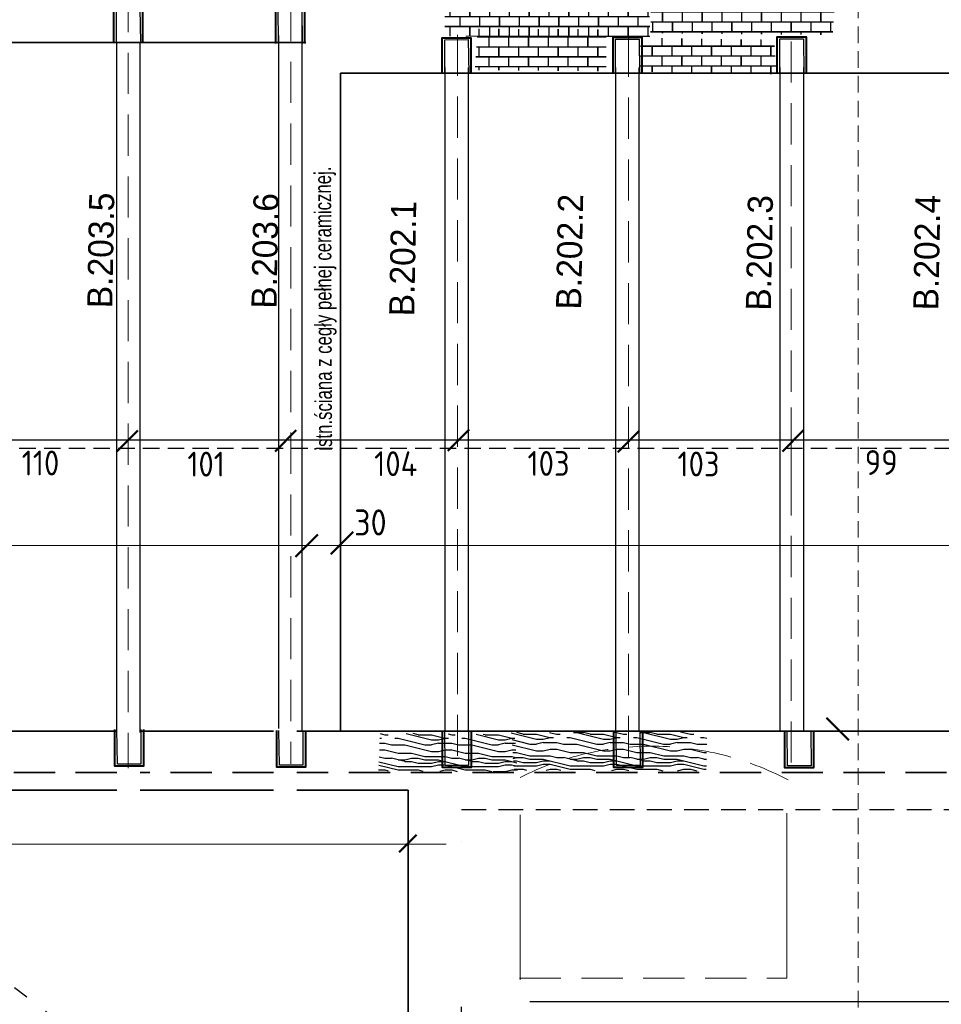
# Model space of a CAD drawing. Header units: millimetres. Extents: x 5545 to 136433, y -146986 to -36607.
# Tile 115 of 159: x 36951 to 37519, y -51210 to -50603. Entities that reach past the tile are written whole.
import ezdxf

# ---------------------------------------------------------------- set-up
doc = ezdxf.new("R2010")
doc.units = ezdxf.units.MM
doc.header["$LTSCALE"] = 8
for name, pattern in [('ACAD_ISO03W100', [30, 12, -18]), ('DASHDOTX2', [50.8, 25.4, -12.7, 0, -12.7]), ('VERDECKT', [9.525, 6.35, -3.175])]:
    doc.linetypes.add(name, pattern=pattern)
doc.layers.add('Arc_opisy', color=18, linetype='Continuous')
doc.layers.add('WYMIARY', color=9, linetype='Continuous')
doc.layers.add('cegły_Nr_Pióra__61', color=7, linetype='Continuous', lineweight=20, true_color=0x6a6a6a)
doc.layers.add('GRUBA', color=74, linetype='Continuous', lineweight=50)
doc.layers.add('Standard', color=7, linetype='Continuous', lineweight=25)
doc.styles.add('BIKTG', font='BIKROMSW.SHX')
doc.styles.add('ISOCP', font='ISOCP.SHX')
doc.styles.add('TXT50', font='bikroms.shx', dxfattribs={"width": 0.75, "height": 10})

# ---------------------------------------------------------------- blocks, each defined once
blk = doc.blocks.new('G$C8A8D5D27')
at = {"layer": 'Arc_opisy', "color": 250, "lineweight": 40, "ltscale": 0.5}
blk.add_lwpolyline([(17.18, 21.96), (17.18, 0), (0, 0), (0, 21.96)], dxfattribs=at)
blk.add_lwpolyline([(17.18, 21.96), (17.18, 0), (0, 0), (0, 21.96)], dxfattribs=at)
at = {"layer": 'Arc_opisy', "color": 250, "lineweight": 25, "ltscale": 0.5}
blk.add_lwpolyline([(15.65, 21.96), (15.69, 1.25), (1.61, 1.16), (1.35, 21.96)], dxfattribs=at)
blk.add_lwpolyline([(15.65, 21.96), (15.69, 1.25), (1.61, 1.16), (1.35, 21.96)], dxfattribs=at)

msp = doc.modelspace()

# ---------------------------------------------------------------- hatches: boundary and pattern name
at = {"layer": 'Arc_opisy', "lineweight": 25, "ltscale": 0.2}
h = msp.add_hatch(dxfattribs=at)
h.set_pattern_fill('panel', color=250, scale=41.2, style=0, pattern_type=2)
h.set_pattern_definition([(0, (-1589.203, -2928.132), (0, 41.2), [8.24, -12.36, 4.12, -16.48]), (0, (-1560.363, -2927.102), (0, 41.2), [8.24, -32.96]), (0, (-1564.483, -2925.042), (0, 41.2), [4.12, -37.08]), (0, (-1587.143, -2924.012), (0, 41.2), [2.06, -28.84, 2.06, -8.24]), (0, (-1572.723, -2921.952), (0, 41.2), [8.24, -12.36, 2.06, -18.54]), (0, (-1583.023, -2920.922), (0, 41.2), [6.18, -35.02]), (0, (-1572.723, -2919.892), (0, 41.2), [12.36, -28.84]), (0, (-1585.083, -2918.862), (0, 41.2), [8.24, -32.96]), (0, (-1568.603, -2917.832), (0, 41.2), [20.6, -20.6]), (0, (-1580.963, -2915.772), (0, 41.2), [4.12, -12.36, 8.24, -16.48]), (0, (-1552.123, -2914.742), (0, 41.2), [8.24, -32.96]), (0, (-1560.363, -2913.712), (0, 41.2), [4.12, -37.08]), (0, (-1568.603, -2912.682), (0, 41.2), [4.12, -37.08]), (0, (-1589.203, -2911.652), (0, 41.2), [8.24, -32.96]), (0, (-1568.603, -2910.622), (0, 41.2), [8.24, -32.96]), (0, (-1568.603, -2908.562), (0, 41.2), [8.24, -8.24, 8.24, -16.48]), (0, (-1576.843, -2906.502), (0, 41.2), [4.12, -20.6, 8.24, -8.24]), (0, (-1568.603, -2905.472), (0, 41.2), [12.36, -28.84]), (0, (-1568.603, -2903.412), (0, 41.2), [8.24, -32.96]), (0, (-1585.083, -2902.382), (0, 41.2), [12.36, -16.48, 4.12, -8.24]), (0, (-1585.083, -2900.322), (0, 41.2), [20.6, -20.6]), (0, (-1560.363, -2899.292), (0, 41.2), [4.12, -37.08]), (0, (-1572.723, -2898.262), (0, 41.2), [8.24, -32.96]), (0, (-1580.963, -2897.232), (0, 41.2), [4.12, -16.48, 4.12, -16.48]), (0, (-1585.083, -2896.202), (0, 41.2), [4.12, -12.36, 8.24, -16.48]), (0, (-1576.843, -2895.172), (0, 41.2), [4.12, -20.6, 4.12, -12.36]), (0, (-1568.603, -2894.142), (0, 41.2), [12.36, -28.84]), (0, (-1585.083, -2892.082), (0, 41.2), [8.24, -32.96]), (0, (-1564.483, -2891.052), (0, 41.2), [4.12, -37.08]), (0, (-1556.243, -2890.022), (0, 41.2), [4.12, -37.08]), (14.036243, (-1560.363, -2925.042), (41.2, -2e-09), [4.2436, -165.628348]), (14.036243, (-1556.243, -2915.772), (41.2, -2e-09), [4.2436, -165.628348]), (14.036243, (-1560.363, -2891.052), (41.2, -2e-09), [4.2436, -165.628348]), (14.036243, (-1572.723, -2906.502), (41.2, -2e-09), [4.2436, -165.628348]), (14.036243, (-1564.483, -2900.322), (41.2, -2e-09), [4.2436, -165.628348]), (14.036243, (-1560.363, -2903.412), (41.2, -2e-09), [4.2436, -165.628348]), (14.036243, (-1580.963, -2896.202), (41.2, -2e-09), [4.2436, -165.628348]), (14.036243, (-1564.483, -2898.262), (41.2, -2e-09), [4.2436, -165.628348]), (14.036243, (-1556.243, -2913.712), (41.2, -2e-09), [8.4872, -161.384748]), (14.036243, (-1560.363, -2910.622), (41.2, -2e-09), [8.4872, -161.384748]), (14.036243, (-1560.363, -2908.562), (41.2, -2e-09), [8.4872, -161.384748]), (165.963757, (-1572.723, -2921.952), (-41.2, -2e-09), [4.2436, -8.4872, 4.2436, -152.897548]), (165.963757, (-1580.963, -2915.772), (-41.2, -2e-09), [4.2436, -165.628348]), (165.963757, (-1580.963, -2897.232), (-41.2, -2e-09), [8.4872, -161.384748]), (194.036243, (-1560.363, -2927.102), (-41.2, 2e-09), [4.2436, -165.628348]), (345.963757, (-1552.123, -2927.102), (41.2, 2e-09), [4.2436, -165.628348]), (345.963757, (-1564.483, -2912.682), (41.2, 2e-09), [4.2436, -165.628348]), (345.963757, (-1556.243, -2905.472), (41.2, 2e-09), [4.2436, -165.628348]), (345.963757, (-1572.723, -2902.382), (41.2, 2e-09), [4.2436, -165.628348]), (345.963757, (-1576.843, -2897.232), (41.2, 2e-09), [4.2436, -165.628348]), (345.963757, (-1572.723, -2895.172), (41.2, 2e-09), [4.2436, -165.628348]), (345.963757, (-1572.723, -2902.382), (41.2, 2e-09), [4.2436, -165.628348]), (345.963757, (-1560.363, -2896.202), (41.2, 2e-09), [16.9744, -152.897548]), (345.963757, (-1585.083, -2924.012), (41.2, 2e-09), [16.9744, -152.897548]), (345.963757, (-1580.963, -2920.922), (41.2, 2e-09), [16.9744, -152.897548]), (345.963757, (-1576.843, -2918.862), (41.2, 2e-09), [4.2436, -8.4872, 8.4872, -148.653948]), (345.963757, (-1576.843, -2915.772), (41.2, 2e-09), [8.4872, -8.4872, 8.4872, -144.410348]), (345.963757, (-1580.963, -2911.652), (41.2, 2e-09), [16.9744, -152.897548]), (345.963757, (-1585.083, -2908.562), (41.2, 2e-09), [16.9744, -152.897548]), (345.963757, (-1585.083, -2906.502), (41.2, 2e-09), [16.9744, -152.897548]), (345.963757, (-1556.243, -2894.142), (41.2, 2e-09), [4.2436, -165.628348]), (345.963768, (-1552.123, -2890.022), (41.2, 7.9e-06), [8.4872, -161.384748]), (345.963768, (-1576.843, -2892.082), (41.2, 7.9e-06), [8.4872, -161.384748]), (345.963758, (-1580.963, -2928.132), (41.2, 7e-07), [16.9744, -152.897548]), (345.963758, (-1556.243, -2899.292), (41.2, 7e-07), [12.7308, -157.141148]), (345.963758, (-1552.123, -2902.382), (41.2, 7e-07), [25.4616, -144.410348])])
h.paths.add_polyline_path([(37172.931, -51042.534), (37171.981, -51065.632), (37257.7, -51066.304), (37255.906, -51043.421)])
h = msp.add_hatch(dxfattribs=at)
h.set_pattern_fill('panel', color=250, scale=41.2, style=0, pattern_type=2)
h.set_pattern_definition([(0, (-1483.31, -2927.684), (0, 41.2), [8.24, -12.36, 4.12, -16.48]), (0, (-1454.47, -2926.654), (0, 41.2), [8.24, -32.96]), (0, (-1458.59, -2924.594), (0, 41.2), [4.12, -37.08]), (0, (-1481.25, -2923.564), (0, 41.2), [2.06, -28.84, 2.06, -8.24]), (0, (-1466.83, -2921.504), (0, 41.2), [8.24, -12.36, 2.06, -18.54]), (0, (-1477.13, -2920.474), (0, 41.2), [6.18, -35.02]), (0, (-1466.83, -2919.444), (0, 41.2), [12.36, -28.84]), (0, (-1479.19, -2918.414), (0, 41.2), [8.24, -32.96]), (0, (-1462.71, -2917.384), (0, 41.2), [20.6, -20.6]), (0, (-1475.07, -2915.324), (0, 41.2), [4.12, -12.36, 8.24, -16.48]), (0, (-1446.23, -2914.294), (0, 41.2), [8.24, -32.96]), (0, (-1454.47, -2913.264), (0, 41.2), [4.12, -37.08]), (0, (-1462.71, -2912.234), (0, 41.2), [4.12, -37.08]), (0, (-1483.31, -2911.204), (0, 41.2), [8.24, -32.96]), (0, (-1462.71, -2910.174), (0, 41.2), [8.24, -32.96]), (0, (-1462.71, -2908.114), (0, 41.2), [8.24, -8.24, 8.24, -16.48]), (0, (-1470.95, -2906.054), (0, 41.2), [4.12, -20.6, 8.24, -8.24]), (0, (-1462.71, -2905.024), (0, 41.2), [12.36, -28.84]), (0, (-1462.71, -2902.964), (0, 41.2), [8.24, -32.96]), (0, (-1479.19, -2901.934), (0, 41.2), [12.36, -16.48, 4.12, -8.24]), (0, (-1479.19, -2899.874), (0, 41.2), [20.6, -20.6]), (0, (-1454.47, -2898.844), (0, 41.2), [4.12, -37.08]), (0, (-1466.83, -2897.814), (0, 41.2), [8.24, -32.96]), (0, (-1475.07, -2896.784), (0, 41.2), [4.12, -16.48, 4.12, -16.48]), (0, (-1479.19, -2895.754), (0, 41.2), [4.12, -12.36, 8.24, -16.48]), (0, (-1470.95, -2894.724), (0, 41.2), [4.12, -20.6, 4.12, -12.36]), (0, (-1462.71, -2893.694), (0, 41.2), [12.36, -28.84]), (0, (-1479.19, -2891.634), (0, 41.2), [8.24, -32.96]), (0, (-1458.59, -2890.604), (0, 41.2), [4.12, -37.08]), (0, (-1450.35, -2889.574), (0, 41.2), [4.12, -37.08]), (14.036243, (-1454.471, -2924.594), (41.2, -2e-09), [4.2436, -165.628348]), (14.036243, (-1450.351, -2915.324), (41.2, -2e-09), [4.2436, -165.628348]), (14.036243, (-1454.471, -2890.604), (41.2, -2e-09), [4.2436, -165.628348]), (14.036243, (-1466.831, -2906.054), (41.2, -2e-09), [4.2436, -165.628348]), (14.036243, (-1458.591, -2899.874), (41.2, -2e-09), [4.2436, -165.628348]), (14.036243, (-1454.471, -2902.964), (41.2, -2e-09), [4.2436, -165.628348]), (14.036243, (-1475.071, -2895.754), (41.2, -2e-09), [4.2436, -165.628348]), (14.036243, (-1458.591, -2897.814), (41.2, -2e-09), [4.2436, -165.628348]), (14.036243, (-1450.351, -2913.264), (41.2, -2e-09), [8.4872, -161.384748]), (14.036243, (-1454.471, -2910.174), (41.2, -2e-09), [8.4872, -161.384748]), (14.036243, (-1454.471, -2908.114), (41.2, -2e-09), [8.4872, -161.384748]), (165.963757, (-1466.831, -2921.504), (-41.2, -2e-09), [4.2436, -8.4872, 4.2436, -152.897548]), (165.963757, (-1475.071, -2915.324), (-41.2, -2e-09), [4.2436, -165.628348]), (165.963757, (-1475.071, -2896.784), (-41.2, -2e-09), [8.4872, -161.384748]), (194.036243, (-1454.471, -2926.654), (-41.2, 2e-09), [4.2436, -165.628348]), (345.963757, (-1446.231, -2926.654), (41.2, 2e-09), [4.2436, -165.628348]), (345.963757, (-1458.591, -2912.234), (41.2, 2e-09), [4.2436, -165.628348]), (345.963757, (-1450.351, -2905.024), (41.2, 2e-09), [4.2436, -165.628348]), (345.963757, (-1466.831, -2901.934), (41.2, 2e-09), [4.2436, -165.628348]), (345.963757, (-1470.951, -2896.784), (41.2, 2e-09), [4.2436, -165.628348]), (345.963757, (-1466.831, -2894.724), (41.2, 2e-09), [4.2436, -165.628348]), (345.963757, (-1466.831, -2901.934), (41.2, 2e-09), [4.2436, -165.628348]), (345.963757, (-1454.471, -2895.754), (41.2, 2e-09), [16.9744, -152.897548]), (345.963757, (-1479.191, -2923.564), (41.2, 2e-09), [16.9744, -152.897548]), (345.963757, (-1475.071, -2920.474), (41.2, 2e-09), [16.9744, -152.897548]), (345.963757, (-1470.951, -2918.414), (41.2, 2e-09), [4.2436, -8.4872, 8.4872, -148.653948]), (345.963757, (-1470.951, -2915.324), (41.2, 2e-09), [8.4872, -8.4872, 8.4872, -144.410348]), (345.963757, (-1475.071, -2911.204), (41.2, 2e-09), [16.9744, -152.897548]), (345.963757, (-1479.191, -2908.114), (41.2, 2e-09), [16.9744, -152.897548]), (345.963757, (-1479.191, -2906.054), (41.2, 2e-09), [16.9744, -152.897548]), (345.963757, (-1450.351, -2893.694), (41.2, 2e-09), [4.2436, -165.628348]), (345.963768, (-1446.231, -2889.574), (41.2, 7.9e-06), [8.4872, -161.384748]), (345.963768, (-1470.951, -2891.634), (41.2, 7.9e-06), [8.4872, -161.384748]), (345.963758, (-1475.071, -2927.684), (41.2, 7e-07), [16.9744, -152.897548]), (345.963758, (-1450.351, -2898.844), (41.2, 7e-07), [12.7308, -157.141148]), (345.963758, (-1446.231, -2901.934), (41.2, 7e-07), [25.4616, -144.410348])])
h.paths.add_polyline_path([(37253.791, -51042.085), (37255.625, -51065.184), (37373.968, -51065.739), (37374.406, -51041.464)])
at = {"layer": 'Standard', "lineweight": 20, "ltscale": 0.5}
h = msp.add_hatch(dxfattribs=at)
h.set_pattern_fill('AR-B816C', color=250, scale=0.03, style=0)
h.set_pattern_definition([(0, (115.973, -302.855), (6.096, 6.096), [11.90625, -0.28575]), (0, (109.877, -302.5695), (6.096, 6.096), [11.90625, -0.28575]), (90, (115.973, -302.855), (-6.096, 6.096), [-6.38175, 5.81025]), (90, (115.6875, -302.855), (-6.096, 6.096), [-6.38175, 5.81025])])
h.paths.add_polyline_path([(37339.105, -50613.231), (37338.973, -50572.102), (37213.411, -50571.347), (37212.777, -50612.808)])
h = msp.add_hatch(dxfattribs=at)
h.set_pattern_fill('AR-B816C', color=250, scale=0.03, style=0)
h.set_pattern_definition([(0, (167.659, -324.4534), (6.096, 6.096), [11.90625, -0.28575]), (0, (161.563, -324.168), (6.096, 6.096), [11.90625, -0.28575]), (90, (167.659, -324.4534), (-6.096, 6.096), [-6.38175, 5.81025]), (90, (167.3733, -324.4534), (-6.096, 6.096), [-6.38175, 5.81025])])
h.paths.add_polyline_path([(37451.889, -50612.111), (37452.946, -50594.146), (37340.034, -50592.945), (37339.529, -50611.054)])
h = msp.add_hatch(dxfattribs=at)
h.set_pattern_fill('AR-B816C', color=250, scale=0.03, style=0)
h.set_pattern_definition([(0, (60.686, -339.872), (6.096, 6.096), [11.90625, -0.28575]), (0, (54.59, -339.5866), (6.096, 6.096), [11.90625, -0.28575]), (90, (60.686, -339.872), (-6.096, 6.096), [-6.38175, 5.81025]), (90, (60.4005, -339.872), (-6.096, 6.096), [-6.38175, 5.81025])])
h.paths.add_polyline_path([(37312.268, -50634.439), (37312.371, -50608.743), (37233.061, -50608.364), (37231.523, -50633.785)])
h = msp.add_hatch(dxfattribs=at)
h.set_pattern_fill('AR-B816C', color=250, scale=0.03, style=0)
h.set_pattern_definition([(0, (161.229, -345.4564), (6.096, 6.096), [11.90625, -0.28575]), (0, (155.133, -345.1707), (6.096, 6.096), [11.90625, -0.28575]), (90, (161.229, -345.4564), (-6.096, 6.096), [-6.38175, 5.81025]), (90, (160.943, -345.4564), (-6.096, 6.096), [-6.38175, 5.81025])])
h.paths.add_polyline_path([(37417.085, -50636.336), (37415.817, -50615.149), (37333.604, -50613.948), (37333.098, -50634.646)])

# ---------------------------------------------------------------- linework, layer by layer
at = {"color": 250, "linetype": 'ByBlock', "lineweight": 50}
for p, q in [((37214.789, -50868.53), (37227.914, -50855.405)), ((37010.528, -50869.05), (37023.653, -50855.925)), ((37108.23, -50868.875), (37121.355, -50855.75)), ((37319.434, -50869.18), (37332.559, -50856.055)), ((37420.829, -50868.855), (37433.954, -50855.73)), ((37134.561, -50920.007), (37120.793, -50933.775)), ((37156.347, -50918.366), (37142.579, -50932.134)), ((37461.894, -51046.791), (37448.125, -51033.023)), ((37195.34, -51105.086), (37184.646, -51115.78))]:
    msp.add_line(p, q, dxfattribs=at)
at = {"layer": 'Arc_opisy', "color": 250, "linetype": 'VERDECKT', "lineweight": 20, "ltscale": 0.2}
msp.add_line((37467.541, -51257.174), (37467.541, -49593.963), dxfattribs=at)
at = {"layer": 'Arc_opisy', "color": 250, "linetype": 'VERDECKT', "lineweight": 20, "ltscale": 0.5}
for p, q in [((37017.842, -50584.99), (37017.842, -51063.997)), ((37118.068, -50590.529), (37118.068, -51061.462)), ((37220.657, -50612.004), (37220.657, -51061.545)), ((37220.657, -50612.004), (37220.657, -51061.545)), ((37326.137, -50612.637), (37326.137, -51060.548)), ((37426.248, -50616.109), (37426.248, -51061.25)), ((37426.317, -50889.754), (37426.317, -50841.801))]:
    msp.add_line(p, q, dxfattribs=at)
at = {"layer": 'Arc_opisy', "color": 250, "linetype": 'VERDECKT', "lineweight": 25, "ltscale": 0.2}
msp.add_line((35243.789, -50866.76), (38255.986, -50866.76), dxfattribs=at)
at = {"layer": 'Arc_opisy', "linetype": 'ACAD_ISO03W100', "lineweight": 25, "ltscale": 0.1}
msp.add_line((36775.945, -51068.228), (37292.999, -51462.4), dxfattribs=at)
at = {"layer": 'Arc_opisy', "color": 250, "lineweight": 40, "ltscale": 0.5}
for points in [[(37008.946, -50616.717), (37008.946, -50594.692), (37026.645, -50594.692), (37026.645, -50616.717)], [(37108.711, -50617.418), (37108.711, -50593.929), (37126.41, -50593.929), (37126.41, -50617.418)], [(37211.24, -50636.022), (37211.24, -50613.822), (37228.94, -50613.822), (37228.94, -50636.022)], [(37316.538, -50635.66), (37316.538, -50613.46), (37334.237, -50613.46), (37334.237, -50635.66)], [(37417.731, -50635.452), (37417.731, -50613.252), (37435.43, -50613.252), (37435.43, -50635.452)], [(37229.086, -51041.052), (37229.086, -51063.672), (37211.387, -51063.672), (37211.387, -51041.05)], [(37229.086, -51041.052), (37229.086, -51063.672), (37211.387, -51063.672), (37211.387, -51041.05)], [(37334.705, -51041.547), (37334.705, -51063.672), (37317.005, -51063.672), (37317.005, -51041.547)], [(37440.057, -51041.23), (37440.057, -51063.85), (37422.358, -51063.85), (37422.358, -51041.228)]]:
    msp.add_lwpolyline(points, dxfattribs=at)
at = {"layer": 'Arc_opisy', "color": 250, "lineweight": 25, "ltscale": 0.5}
for points in [[(37010.531, -50616.696), (37010.482, -50595.98), (37024.985, -50595.887), (37025.266, -50616.684)], [(37110.296, -50617.418), (37110.247, -50595.217), (37124.75, -50595.123), (37125.031, -50617.418)], [(37212.826, -50636.018), (37212.776, -50615.11), (37227.279, -50615.017), (37227.561, -50636.018)], [(37318.123, -50635.656), (37318.074, -50614.749), (37332.577, -50614.655), (37332.858, -50635.656)], [(37419.316, -50635.448), (37419.266, -50614.54), (37433.77, -50614.447), (37434.051, -50635.448)], [(37227.503, -51041.052), (37227.55, -51062.384), (37213.047, -51062.477), (37212.777, -51041.05)], [(37227.503, -51041.052), (37227.55, -51062.384), (37213.047, -51062.477), (37212.777, -51041.05)], [(37333.122, -51041.547), (37333.169, -51062.384), (37318.666, -51062.477), (37318.402, -51041.547)], [(37438.474, -51041.23), (37438.521, -51062.562), (37424.018, -51062.655), (37423.748, -51041.228)]]:
    msp.add_lwpolyline(points, dxfattribs=at)
at = {"layer": 'Standard', "color": 250, "lineweight": 25, "ltscale": 2}
for p, q in [((37125.057, -51041.041), (37125.057, -50291.886)), ((37125.057, -51041.041), (37125.057, -50291.886)), ((37110.637, -51039.632), (37110.637, -50612.477)), ((37110.637, -51039.632), (37110.637, -50612.477)), ((37010.765, -51040.885), (37010.765, -50616.719)), ((37010.765, -51040.885), (37010.765, -50616.719)), ((37025.185, -51042.131), (37025.185, -50616.705)), ((37025.185, -51042.131), (37025.185, -50616.705)), ((37213.066, -51041.547), (37213.066, -50632.136)), ((37213.066, -51041.547), (37213.066, -50632.136)), ((37227.486, -51041.547), (37227.486, -50632.136)), ((37227.486, -51041.547), (37227.486, -50632.136)), ((37318.252, -51041.547), (37318.252, -50632.136)), ((37318.252, -51041.547), (37318.252, -50632.136)), ((37332.672, -51041.547), (37332.672, -50632.136)), ((37332.672, -51041.547), (37332.672, -50632.136)), ((37419.589, -51041.547), (37419.589, -50632.136)), ((37419.589, -51041.547), (37419.589, -50632.136)), ((37434.009, -51041.547), (37434.009, -50632.136)), ((37434.009, -51041.547), (37434.009, -50632.136)), ((38049.654, -50861.843), (35415.293, -50861.843))]:
    msp.add_line(p, q, dxfattribs=at)
at = {"layer": 'Standard', "color": 250, "lineweight": 35, "ltscale": 0.5}
for p, q in [((36700.421, -50616.717), (37127.191, -50616.717)), ((36700.421, -50616.717), (37127.191, -50616.717)), ((37010.765, -51041.198), (36916.131, -51041.198)), ((37107.357, -51041.198), (37025.185, -51041.198)), ((38047.286, -51041.198), (37121.777, -51041.198))]:
    msp.add_line(p, q, dxfattribs=at)
at = {"layer": 'Standard', "color": 250, "lineweight": 35}
for p, q in [((37148.538, -50635.587), (37148.538, -51041.547)), ((37148.538, -50635.587), (37784.559, -50635.587)), ((37148.538, -50635.587), (37148.538, -51041.547)), ((37148.538, -50635.587), (37784.559, -50635.587)), ((36916.131, -51077.509), (37010.765, -51077.509)), ((36916.131, -51077.509), (37010.765, -51077.509)), ((37025.185, -51077.509), (37107.357, -51077.509)), ((37025.185, -51077.509), (37107.357, -51077.509)), ((37121.777, -51077.509), (37190.219, -51077.509)), ((37121.777, -51077.509), (37190.219, -51077.509)), ((37190.219, -51077.509), (37190.219, -51365.62)), ((37190.219, -51077.509), (37190.219, -51365.62))]:
    msp.add_line(p, q, dxfattribs=at)
at = {"layer": 'Standard', "color": 250, "lineweight": 20}
for p, q in [((38070.725, -50926.809), (35428.736, -50926.809)), ((36338.238, -51110.794), (37213.588, -51110.794))]:
    msp.add_line(p, q, dxfattribs=at)
at = {"layer": 'Standard', "color": 250, "linetype": 'VERDECKT', "lineweight": 35, "ltscale": 0.5}
for p, q in [((37010.765, -51066.794), (36916.131, -51066.794)), ((37107.357, -51066.794), (37025.185, -51066.794)), ((38055.418, -51066.794), (37121.777, -51066.794))]:
    msp.add_line(p, q, dxfattribs=at)
at = {"layer": 'Standard', "color": 250, "linetype": 'VERDECKT', "lineweight": 20, "ltscale": 2}
for p, q in [((37259.303, -51194.459), (37259.348, -51069.739)), ((37423.657, -51193.455), (37423.657, -51070.608))]:
    msp.add_line(p, q, dxfattribs=at)
at = {"layer": 'Standard', "color": 250, "linetype": 'DASHDOTX2', "lineweight": 25}
msp.add_line((37223.125, -51414.307), (37223.125, -51083.177), dxfattribs=at)
msp.add_line((37223.125, -51414.307), (37223.125, -51083.177), dxfattribs=at)
at = {"layer": 'Standard', "color": 250, "linetype": 'VERDECKT', "lineweight": 25, "ltscale": 0.3}
msp.add_line((37223.125, -51089.534), (38091.634, -51089.534), dxfattribs=at)
at = {"layer": 'Standard', "color": 250, "linetype": 'VERDECKT', "lineweight": 20, "ltscale": 0.5}
msp.add_line((37258.969, -51193.455), (37423.657, -51193.455), dxfattribs=at)
at = {"layer": 'Standard', "color": 250, "lineweight": 25}
msp.add_line((37265.233, -51207.833), (38191.847, -51207.833), dxfattribs=at)
msp.add_line((37265.233, -51207.833), (38191.847, -51207.833), dxfattribs=at)
at = {"layer": 'Standard', "color": 250, "linetype": 'VERDECKT', "lineweight": 20, "ltscale": 0.5}
msp.add_arc((37340.349, -51230.19), 179.738, 62.145666, 116.78619, dxfattribs=at)

# ---------------------------------------------------------------- block references
at = {"layer": 'Arc_opisy', "color": 250, "lineweight": 20, "ltscale": 0.2, "xscale": 1.03, "yscale": 1.03, "zscale": 1.03}
for p in [(37009.431, -51062.798), (37109.293, -51063.393)]:
    msp.add_blockref('G$C8A8D5D27', p, dxfattribs=at)

# ---------------------------------------------------------------- texts
at = {"layer": 'cegły_Nr_Pióra__61', "color": 250, "lineweight": 25, "ltscale": 50, "insert": (37133.085, -50868.389), "char_height": 10.3, "width": 280.32086, "attachment_point": 1, "rotation": 90.206287, "style": 'TXT50'}
msp.add_mtext('{\\C0;istn.ściana z cegły pełnej ceramicznej. \\P}', dxfattribs=at)
at = {"layer": 'GRUBA', "color": 250, "style": 'BIKTG'}
msp.add_text('Szczegółwymiany konstrukcji  ', height=25, dxfattribs=at).set_placement((36481.265, -51226.368))
at = {"layer": 'Standard', "color": 250, "linetype": 'Continuous', "lineweight": 25, "style": 'ISOCP'}
for s, height, p in [('99', 15.3, (37471.626, -50883.311)), ('110', 15.3, (36952.139, -50883.616)), ('101', 15.3, (37054.198, -50884.305)), ('104', 15.3, (37169.338, -50884.031)), ('103', 15.3, (37263.801, -50883.874)), ('103', 15.3, (37356.195, -50884.222)), ('30', 16.05, (37156.989, -50920.627))]:
    msp.add_text(s, height=height, dxfattribs=at).set_placement(p)
at = {"layer": 'WYMIARY', "color": 250, "char_height": 15.45, "attachment_point": 1, "rotation": 88.91764}
for s, insert in [('B.203.5', (36992.455, -50780.352)), ('B.203.6', (37093.662, -50780.629)), ('B.202.1', (37178.518, -50785.335)), ('B.202.2', (37281.352, -50781.186)), ('B.202.3', (37398.286, -50781.859)), ('B.202.4', (37501.479, -50781.698))]:
    msp.add_mtext_dynamic_manual_height_columns(s, width=1617.92511, gutter_width=12.5, heights=[0], dxfattribs=dict(at, insert=insert)).dxf.set("width", 1666.46286)

doc.saveas('drawing.dxf')
